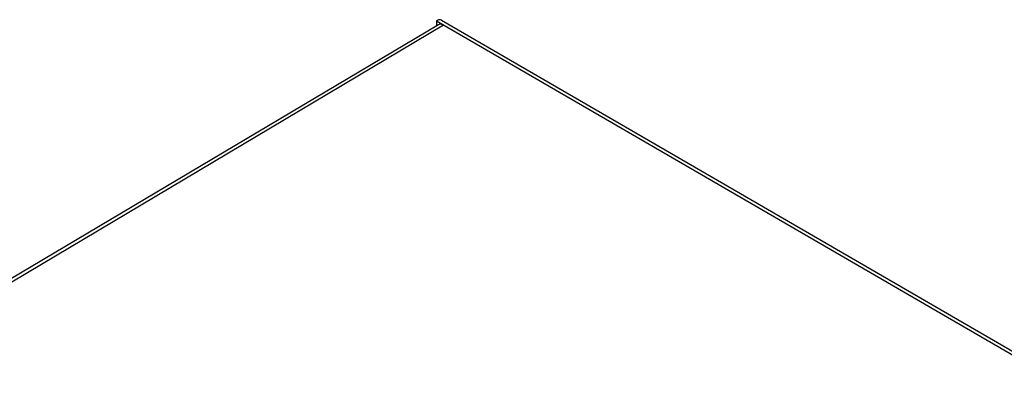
# Model space of a CAD drawing. Header units: millimetres. Extents: x 1117 to 38156, y -1945 to 7303.
# Tile 218 of 256: x 7798 to 7915, y 1129 to 1174. Entities that reach past the tile are written whole.
import ezdxf

# ---------------------------------------------------------------- set-up
doc = ezdxf.new("R2010")
doc.units = ezdxf.units.MM

msp = doc.modelspace()

# ---------------------------------------------------------------- linework, layer by layer
at = {"linetype": 'Continuous'}
for p, q in [((7675.613, 1071.279), (7847.779, 1173.511)), ((7675.969, 1071.072), (7848.38, 1173.451)), ((7847.532, 1173.943), (7847.539, 1173.369)), ((7847.532, 1173.943), (8179.382, 981.624)), ((7848.145, 1174.009), (8179.994, 981.691))]:
    msp.add_line(p, q, dxfattribs=at)
for points, knots in [([(7848.145, 1174.009), (7848.063, 1174.057), (7847.835, 1174.09), (7847.633, 1174.003), (7847.532, 1173.943)], [0, 0, 0, 0, 0.4478072, 1, 1, 1, 1]), ([(7847.779, 1173.511), (7847.859, 1173.559), (7848.082, 1173.593), (7848.28, 1173.509), (7848.38, 1173.451)], [0, 0, 0, 0, 0.4467299, 1, 1, 1, 1])]:
    msp.add_open_spline(points, degree=3, knots=knots, dxfattribs=at)

doc.saveas('drawing.dxf')
